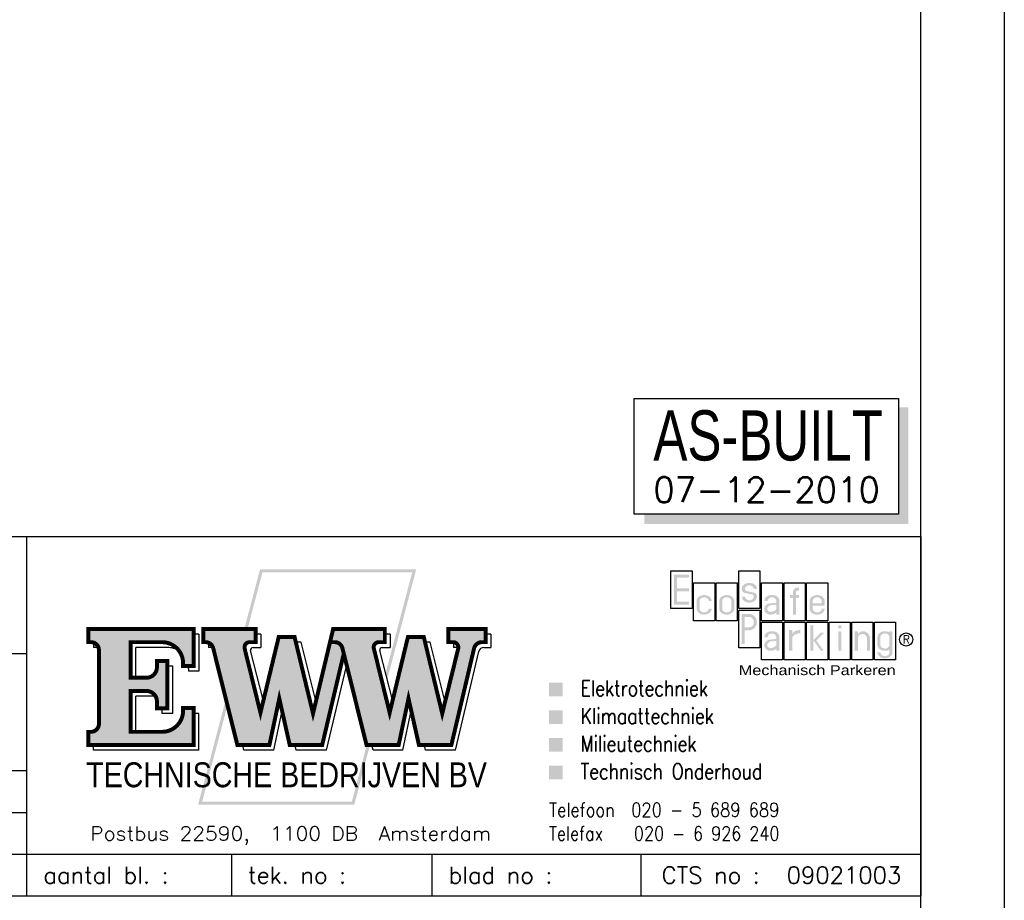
# Model space of a CAD drawing. Extents: x 928609 to 993508, y -1024491 to -979674.
# Tile 35 of 39: x 986342 to 992233, y -1020358 to -1015091. Entities that reach past the tile are written whole.
import ezdxf
from ezdxf.enums import TextEntityAlignment as Align

# ---------------------------------------------------------------- set-up
doc = ezdxf.new("R2010")
doc.units = 0
doc.layers.add('KADER', color=1, linetype='CONTINUOUS')
doc.layers.add('TEKST', color=4, linetype='CONTINUOUS')
doc.styles.add('MEM', font='simplex')
doc.styles.add('MEM01', font='simplex', dxfattribs={"width": 0.76})
doc.styles.add('MEM01111', font='ARIAL.TTF')
doc.styles.add('SIMPLEX', font='SIMPLEX')

# ---------------------------------------------------------------- blocks, each defined once
blk = doc.blocks.new('A0_KADER')
at = {"layer": 'KADER', "color": 110}
blk.add_lwpolyline([(0, 0), (0, 841), (1189, 841), (1189, 0)], close=True, dxfattribs=at)
at = {"layer": 'KADER'}
blk.add_lwpolyline([(10, 10), (1179, 10), (1179, 831), (10, 831)], close=True, dxfattribs=at)
blk = doc.blocks.new('MEM&EWW01')
at = {"layer": 'TEKST'}
for color, points in [(5, [(-554.4818950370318, 704.0116873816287), (-583.3329855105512, 704.0116873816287), (-583.3329855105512, 729.2563915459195), (-554.4818950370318, 729.2563915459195), (-554.4818950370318, 736.4691641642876), (-583.3329855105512, 736.4691641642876), (-583.3329855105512, 761.7138683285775), (-554.4818950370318, 761.7138683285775), (-554.4818950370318, 768.9266409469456), (-590.5457581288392, 768.9266409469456), (-590.5457581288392, 696.7989147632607), (-554.4818950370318, 696.7989147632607)]), (30, [(-150.5666284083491, 633.596994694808), (-157.779401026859, 633.596994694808), (-157.779401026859, 586.7139726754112), (-150.5666284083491, 586.7139726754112), (-150.5666284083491, 615.5650631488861, -0.3795469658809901), (-141.9815061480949, 626.9023207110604, -0.4906821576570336), (-128.9283105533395, 615.5650631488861), (-128.9283105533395, 586.7139726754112), (-121.7155379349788, 586.7139726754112), (-121.7155379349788, 615.5650631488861, 0.4356453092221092), (-138.4583569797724, 633.518170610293, 0.3357963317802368), (-150.5666284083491, 624.5810289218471)])]:
    blk.add_hatch(color=color, dxfattribs=at).paths.add_polyline_path(points)
h = blk.add_hatch(color=5, dxfattribs=at)
edge = h.paths.add_edge_path()
edge.add_arc((-405.3621536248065, 715.9654642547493), 5.982895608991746, 5.547918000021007, 64.86902227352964)
edge.add_line((-402.8212838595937, 721.382014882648), (-422.4862005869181, 725.3691960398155))
edge.add_arc((-418.0207515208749, 734.8274619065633), 10.45939905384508, 201.6452270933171, 244.7270045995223, ccw=False)
edge.add_arc((-415.3919370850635, 734.5758113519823), 12.86643713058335, 180.0000000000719, 196.2777577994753, ccw=False)
edge.add_arc((-415.3919370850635, 734.575811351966), 12.86643713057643, 155.0149394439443, 180.0000000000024, ccw=False)
edge.add_arc((-413.7635735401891, 733.8170098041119), 14.66291914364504, 131.6335393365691, 155.0149394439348, ccw=False)
edge.add_arc((-412.7120422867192, 732.634037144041), 16.24568327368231, 110.21319394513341, 131.633539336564, ccw=False)
edge.add_arc((-410.2388756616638, 719.3052542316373), 29.69610495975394, 89.97601173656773, 105.80124276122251, ccw=False)
edge.add_arc((-410.2140096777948, 719.3052542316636), 29.69610495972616, 74.1987572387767, 90.02398826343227, ccw=False)
edge.add_arc((-407.740843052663, 732.634037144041), 16.24568327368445, 48.36646066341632, 69.78680605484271, ccw=False)
edge.add_arc((-406.6893117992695, 733.8170098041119), 14.66291914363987, 24.985060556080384, 48.36646066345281, ccw=False)
edge.add_arc((-405.0609482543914, 734.5758113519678), 12.86643713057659, -4.376943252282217e-12, 24.985060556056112, ccw=False)
edge.add_line((-392.194511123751, 734.575811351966), (-399.4072837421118, 734.575811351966))
edge.add_arc((-410.2264426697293, 732.5922988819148), 10.99947824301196, 10.38885781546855, 169.6111421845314)
edge.add_arc((-415.0907317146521, 735.1542269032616), 5.982895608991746, 185.547918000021, 244.8690222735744)
edge.add_line((-417.6316014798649, 729.7376762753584), (-397.9666847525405, 725.7504951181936))
edge.add_arc((-402.4321338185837, 716.2922292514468), 10.45939905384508, 21.645227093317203, 64.72700459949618, ccw=False)
edge.add_arc((-405.0609482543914, 716.5438798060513), 12.86643713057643, -3.097966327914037e-11, 16.277757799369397, ccw=False)
edge.add_arc((-405.0609482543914, 716.5438798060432), 12.86643713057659, -24.985060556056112, 4.888534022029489e-12, ccw=False)
edge.add_arc((-406.6893117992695, 717.3026813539), 14.66291914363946, 311.63353933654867, 335.0149394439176, ccw=False)
edge.add_arc((-407.740843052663, 718.4856540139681), 16.24568327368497, 290.21319394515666, 311.63353933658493, ccw=False)
edge.add_arc((-410.2140096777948, 731.8144369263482), 29.69610495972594, 269.9760117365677, 285.8012427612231, ccw=False)
edge.add_arc((-410.2388756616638, 731.8144369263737), 29.69610495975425, 254.19875723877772, 270.0239882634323, ccw=False)
edge.add_arc((-412.7120422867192, 718.4856540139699), 16.2456832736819, 228.3664606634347, 249.7868060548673, ccw=False)
edge.add_arc((-413.7635735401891, 717.3026813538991), 14.662919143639, 204.98506055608, 228.3664606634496, ccw=False)
edge.add_arc((-415.3919370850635, 716.5438798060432), 12.86643713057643, 179.999999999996, 204.985060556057, ccw=False)
edge.add_line((-428.2583742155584, 716.5438798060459), (-421.0456015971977, 716.5438798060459))
edge.add_arc((-410.2264426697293, 718.5273922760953), 10.99947824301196, 190.3888578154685, 349.6111421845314)
h = blk.add_hatch(color=5, dxfattribs=at)
edge = h.paths.add_edge_path()
edge.add_line((-312.8540123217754, 712.93749349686), (-312.8540123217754, 720.1502661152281))
edge.add_line((-312.8540123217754, 720.150266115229), (-305.6412397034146, 720.150266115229))
edge.add_line((-305.6412397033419, 720.150266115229), (-305.6412397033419, 727.363038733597))
edge.add_arc((-294.8220807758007, 727.363038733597), 10.81915892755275, 90, 180, ccw=False)
edge.add_line((-294.8220807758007, 738.1821976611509), (-291.2156944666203, 738.1821976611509))
edge.add_line((-291.2156944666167, 738.1821976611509), (-291.2156944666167, 730.9694250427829))
edge.add_line((-291.2156944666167, 730.969425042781), (-294.8220807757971, 730.969425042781))
edge.add_arc((-294.8220807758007, 727.363038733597), 3.606386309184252, 90, 180)
edge.add_line((-298.4284670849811, 727.363038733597), (-298.4284670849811, 720.150266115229))
edge.add_line((-298.4284670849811, 720.150266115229), (-291.2156944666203, 720.150266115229))
edge.add_line((-291.2156944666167, 720.150266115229), (-291.2156944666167, 712.937493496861))
edge.add_line((-291.2156944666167, 712.93749349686), (-298.4284670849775, 712.93749349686))
edge.add_line((-298.4284670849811, 712.93749349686), (-298.4284670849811, 673.267244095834))
edge.add_line((-298.4284670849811, 673.2672440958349), (-305.6412397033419, 673.2672440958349))
edge.add_line((-305.6412397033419, 673.2672440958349), (-305.6412397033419, 712.937493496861))
edge.add_line((-305.6412397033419, 712.93749349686), (-312.8540123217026, 712.93749349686))
h = blk.add_hatch(color=5, dxfattribs=at)
edge = h.paths.add_edge_path()
edge.add_arc((-512.019984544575, 705.7247208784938), 11.63388414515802, 359.9999999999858, 387.3736278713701)
edge.add_arc((-515.1062065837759, 704.1267770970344), 15.10925330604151, 27.3736278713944, 51.34019174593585)
edge.add_arc((-517.1113973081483, 701.6202886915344), 18.31912463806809, 51.34019174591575, 71.6663085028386)
edge.add_arc((-518.4180319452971, 697.6771698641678), 22.47309625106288, 71.66630850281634, 89.99999999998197)
edge.add_arc((-518.4180319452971, 697.677169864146), 22.47309625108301, 90, 108.3336914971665)
edge.add_arc((-519.7246665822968, 701.6202886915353), 18.31912463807, 108.3336914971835, 128.6598082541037)
edge.add_arc((-521.7298573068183, 704.1267770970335), 15.10925330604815, 128.6598082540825, 152.6263721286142)
edge.add_arc((-524.8160793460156, 705.7247208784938), 11.63388414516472, 152.6263721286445, 180.0000000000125)
edge.add_line((-536.4499634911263, 705.724720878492), (-536.4499634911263, 687.692789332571))
edge.add_arc((-524.8160793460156, 687.6927893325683), 11.63388414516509, 179.9999999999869, 207.3736278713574)
edge.add_arc((-521.7298573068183, 689.2907331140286), 15.1092533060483, 207.3736278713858, 231.3401917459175)
edge.add_arc((-519.7246665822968, 691.7972215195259), 18.31912463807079, 231.3401917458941, 251.6663085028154)
edge.add_arc((-518.4180319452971, 695.7403403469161), 22.47309625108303, 251.6663085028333, 270)
edge.add_arc((-518.4180319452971, 695.7403403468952), 22.47309625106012, 270.000000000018, 288.3336914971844)
edge.add_arc((-517.1113973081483, 691.7972215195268), 18.31912463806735, 288.3336914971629, 308.6598082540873)
edge.add_arc((-515.1062065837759, 689.2907331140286), 15.10925330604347, 308.6598082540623, 332.626372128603)
edge.add_arc((-512.019984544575, 687.6927893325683), 11.63388414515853, 332.6263721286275, 360.0000000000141)
edge.add_line((-500.3861003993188, 687.692789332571), (-507.5988730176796, 687.692789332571))
edge.add_arc((-515.1577662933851, 687.6927893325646), 7.558893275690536, -26.42996193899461, 4.860112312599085e-11, ccw=False)
edge.add_arc((-516.7328689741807, 688.4757040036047), 9.317842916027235, 309.80557109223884, 333.5700380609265, ccw=False)
edge.add_arc((-517.7537779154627, 689.7007947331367), 10.91255366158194, 289.04354611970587, 309.8055710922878, ccw=False)
edge.add_arc((-518.4180319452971, 691.6251760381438), 12.94835247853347, 270, 289.043546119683, ccw=False)
edge.add_arc((-518.4180319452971, 691.6251760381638), 12.94835247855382, 250.95645388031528, 270, ccw=False)
edge.add_arc((-519.082285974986, 689.7007947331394), 10.9125536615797, 230.1944289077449, 250.9564538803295, ccw=False)
edge.add_arc((-520.1031949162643, 688.4757040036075), 9.317842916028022, 206.4299619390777, 230.1944289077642, ccw=False)
edge.add_arc((-521.6782975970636, 687.6927893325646), 7.558893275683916, 179.9999999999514, 206.4299619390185, ccw=False)
edge.add_line((-529.2371908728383, 687.692789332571), (-529.2371908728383, 705.724720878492))
edge.add_arc((-521.6782975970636, 705.7247208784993), 7.558893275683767, 153.5700380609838, 180.0000000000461, ccw=False)
edge.add_arc((-520.1031949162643, 704.9418062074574), 9.317842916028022, 129.8055710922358, 153.5700380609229, ccw=False)
edge.add_arc((-519.082285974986, 703.7167154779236), 10.9125536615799, 109.0435461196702, 129.8055710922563, ccw=False)
edge.add_arc((-518.4180319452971, 701.7923341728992), 12.94835247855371, 90, 109.04354611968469, ccw=False)
edge.add_arc((-518.4180319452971, 701.7923341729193), 12.94835247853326, 70.95645388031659, 90, ccw=False)
edge.add_arc((-517.7537779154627, 703.7167154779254), 10.91255366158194, 50.19442890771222, 70.95645388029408, ccw=False)
edge.add_arc((-516.7328689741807, 704.9418062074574), 9.317842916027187, 26.429961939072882, 50.19442890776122, ccw=False)
edge.add_arc((-515.1577662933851, 705.7247208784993), 7.558893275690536, -4.61000126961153e-11, 26.429961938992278, ccw=False)
edge.add_line((-507.5988730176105, 705.724720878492), (-500.3861003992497, 705.724720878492))
h = blk.add_hatch(color=5, dxfattribs=at)
edge = h.paths.add_edge_path(flags=16)
edge.add_arc((-461.0619716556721, 705.7247208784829), 7.558893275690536, 6.791417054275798e-11, 26.42996193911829)
edge.add_arc((-462.6370743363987, 704.9418062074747), 9.317842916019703, 26.42996193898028, 50.19442890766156)
edge.add_arc((-463.6579832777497, 703.7167154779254), 10.91255366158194, 50.19442890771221, 70.95645388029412)
edge.add_arc((-464.3222373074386, 701.7923341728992), 12.94835247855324, 70.95645388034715, 90.0000000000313)
edge.add_arc((-464.3222373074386, 701.7923341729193), 12.94835247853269, 90, 109.0435461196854)
edge.add_arc((-464.986491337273, 703.7167154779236), 10.9125536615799, 109.0435461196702, 129.8055710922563)
edge.add_arc((-466.0074002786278, 704.9418062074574), 9.317842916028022, 129.8055710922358, 153.5700380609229)
edge.add_arc((-467.5825029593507, 705.7247208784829), 7.558893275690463, 153.5700380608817, 179.9999999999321)
edge.add_line((-475.1413962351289, 705.724720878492), (-475.1413962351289, 687.692789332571))
edge.add_arc((-467.5825029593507, 687.6927893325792), 7.55889327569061, 180.0000000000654, 206.4299619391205)
edge.add_arc((-466.0074002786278, 688.4757040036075), 9.317842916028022, 206.4299619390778, 230.1944289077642)
edge.add_arc((-464.986491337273, 689.7007947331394), 10.9125536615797, 230.1944289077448, 250.9564538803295)
edge.add_arc((-464.3222373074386, 691.625176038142), 12.94835247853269, 250.9564538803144, 270)
edge.add_arc((-464.3222373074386, 691.6251760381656), 12.94835247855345, 269.9999999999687, 289.0435461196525)
edge.add_arc((-463.6579832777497, 689.7007947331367), 10.91255366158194, 289.0435461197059, 309.8055710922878)
edge.add_arc((-462.6370743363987, 688.4757040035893), 9.317842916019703, 309.8055710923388, 333.5700380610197)
edge.add_arc((-461.0619716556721, 687.6927893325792), 7.558893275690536, 333.5700380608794, 359.9999999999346)
edge.add_line((-453.5030783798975, 687.692789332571), (-453.5030783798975, 705.724720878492))
edge = h.paths.add_edge_path()
edge.add_arc((-457.9241899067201, 705.7247208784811), 11.63388414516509, 5.720028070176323e-11, 27.37362787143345)
edge.add_arc((-461.0104119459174, 704.1267770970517), 15.10925330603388, 27.37362787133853, 51.34019174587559)
edge.add_arc((-463.015602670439, 701.6202886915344), 18.31912463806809, 51.34019174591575, 71.6663085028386)
edge.add_arc((-464.3222373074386, 697.677169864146), 22.47309625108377, 71.66630850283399, 90)
edge.add_arc((-464.3222373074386, 697.6771698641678), 22.47309625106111, 90, 108.3336914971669)
edge.add_arc((-465.6288719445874, 701.6202886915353), 18.31912463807, 108.3336914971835, 128.6598082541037)
edge.add_arc((-467.6340626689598, 704.1267770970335), 15.10925330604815, 128.6598082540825, 152.6263721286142)
edge.add_arc((-470.7202847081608, 705.7247208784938), 11.63388414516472, 152.6263721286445, 180.0000000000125)
edge.add_line((-482.3541688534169, 705.724720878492), (-482.3541688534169, 687.692789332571))
edge.add_arc((-470.7202847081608, 687.6927893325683), 11.63388414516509, 179.9999999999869, 207.3736278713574)
edge.add_arc((-467.6340626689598, 689.2907331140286), 15.1092533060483, 207.3736278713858, 231.3401917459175)
edge.add_arc((-465.6288719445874, 691.7972215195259), 18.31912463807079, 231.3401917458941, 251.6663085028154)
edge.add_arc((-464.3222373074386, 695.7403403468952), 22.47309625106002, 251.6663085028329, 270)
edge.add_arc((-464.3222373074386, 695.7403403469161), 22.47309625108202, 270, 288.3336914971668)
edge.add_arc((-463.015602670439, 691.7972215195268), 18.31912463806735, 288.3336914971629, 308.6598082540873)
edge.add_arc((-461.0104119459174, 689.2907331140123), 15.10925330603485, 308.6598082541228, 332.6263721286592)
edge.add_arc((-457.9241899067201, 687.6927893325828), 11.63388414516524, 332.6263721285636, 359.9999999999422)
edge.add_line((-446.2903057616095, 687.692789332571), (-446.2903057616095, 705.724720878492))
h = blk.add_hatch(color=5, dxfattribs=at)
edge = h.paths.add_edge_path()
edge.add_arc((-350.9651536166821, 705.7247208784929), 12.86643713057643, 359.9999999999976, 384.9850605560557)
edge.add_arc((-352.593517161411, 704.9659193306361), 14.66291914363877, 24.98506055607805, 48.36646066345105)
edge.add_arc((-353.6450484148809, 703.782946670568), 16.2456832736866, 48.36646066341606, 69.78680605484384)
edge.add_arc((-357.9109556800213, 676.1037071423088), 44.04656491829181, 77.03911024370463, 90.02976947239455)
edge.add_arc((-357.9338411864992, 701.9295373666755), 18.22072874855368, 90.00000000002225, 110.2131939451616)
edge.add_arc((-358.6162476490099, 703.782946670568), 16.24568327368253, 110.2131939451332, 131.6335393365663)
edge.add_arc((-359.6677789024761, 704.9659193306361), 14.66291914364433, 131.6335393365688, 155.0149394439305)
edge.add_arc((-361.2961424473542, 705.7247208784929), 12.86643713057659, 155.0149394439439, 180.0000000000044)
edge.add_line((-374.1625795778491, 705.724720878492), (-366.9498069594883, 705.724720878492))
edge.add_arc((-356.1306480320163, 703.7412084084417), 10.99947824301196, 10.388857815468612, 169.6111421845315, ccw=False)
edge.add_line((-345.3114891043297, 705.724720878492), (-345.3114891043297, 701.6593946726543))
edge.add_line((-345.3114891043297, 701.6593946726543), (-361.6041869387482, 700.0074167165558))
edge.add_arc((-359.6690055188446, 684.1575944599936), 15.96752306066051, 96.96106525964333, 142.1541894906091)
edge.add_arc((-360.5860867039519, 686.9270444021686), 13.64121888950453, 148.9926739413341, 259.0195759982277)
edge.add_arc((-359.6836797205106, 697.0825343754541), 23.80576987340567, 261.5438444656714, 307.1373071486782)
edge.add_line((-345.3114891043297, 678.1047890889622), (-345.3114891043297, 673.267244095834))
edge.add_line((-345.3114891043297, 673.2672440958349), (-338.0987164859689, 673.2672440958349))
edge.add_line((-338.0987164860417, 673.2672440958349), (-338.0987164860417, 705.7247208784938))
edge = h.paths.add_edge_path(flags=16)
edge.add_line((-357.6061305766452, 695.9983618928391), (-345.3114891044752, 697.2841855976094))
edge.add_line((-345.3114891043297, 697.2841855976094), (-345.3114891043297, 686.8269985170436))
edge.add_arc((-358.8712168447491, 696.8936147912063), 16.88795368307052, 256.1274068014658, 323.4101493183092, ccw=False)
edge.add_arc((-360.2756358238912, 687.1112037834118), 7.122179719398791, 145.9373278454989, 248.2021614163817, ccw=False)
edge.add_arc((-356.5870209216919, 684.2694230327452), 11.77313005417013, 94.96587138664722, 144.5345569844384, ccw=False)
h = blk.add_hatch(color=5, dxfattribs=at)
edge = h.paths.add_edge_path()
edge.add_line((-237.1198998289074, 687.692789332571), (-229.9071272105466, 687.692789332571))
edge.add_arc((-241.5410113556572, 687.6927893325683), 11.63388414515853, -27.37362787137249, 1.4210854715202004e-11, ccw=False)
edge.add_arc((-244.6272333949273, 689.2907331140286), 15.10925330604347, 308.6598082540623, 332.62637212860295, ccw=False)
edge.add_arc((-246.6324241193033, 691.7972215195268), 18.31912463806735, 288.33369149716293, 308.6598082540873, ccw=False)
edge.add_arc((-247.9390587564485, 695.7403403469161), 22.47309625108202, 270, 288.3336914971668, ccw=False)
edge.add_arc((-247.9390587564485, 695.7403403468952), 22.47309625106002, 251.666308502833, 270, ccw=False)
edge.add_arc((-249.2456933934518, 691.7972215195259), 18.31912463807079, 231.3401917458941, 251.6663085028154, ccw=False)
edge.add_arc((-251.2508841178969, 689.2907331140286), 15.1092533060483, 207.3736278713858, 231.3401917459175, ccw=False)
edge.add_arc((-254.3371061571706, 687.6927893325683), 11.63388414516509, 179.9999999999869, 207.3736278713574, ccw=False)
edge.add_line((-265.9709903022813, 687.692789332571), (-265.9709903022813, 705.724720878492))
edge.add_arc((-254.3371061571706, 705.7247208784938), 11.63388414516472, 152.6263721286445, 180.0000000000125, ccw=False)
edge.add_arc((-251.2508841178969, 704.1267770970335), 15.10925330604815, 128.6598082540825, 152.6263721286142, ccw=False)
edge.add_arc((-249.2456933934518, 701.6202886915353), 18.31912463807, 108.33369149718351, 128.6598082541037, ccw=False)
edge.add_arc((-247.9390587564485, 697.6771698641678), 22.47309625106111, 90, 108.33369149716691, ccw=False)
edge.add_arc((-247.9390587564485, 697.677169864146), 22.47309625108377, 71.666308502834, 90, ccw=False)
edge.add_arc((-246.6324241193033, 701.6202886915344), 18.31912463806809, 51.34019174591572, 71.6663085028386, ccw=False)
edge.add_arc((-244.6272333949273, 704.1267770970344), 15.10925330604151, 27.373627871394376, 51.34019174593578, ccw=False)
edge.add_arc((-241.5410113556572, 705.7247208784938), 11.63388414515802, -1.4097167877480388e-11, 27.37362787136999, ccw=False)
edge.add_line((-229.9071272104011, 705.724720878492), (-229.9071272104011, 694.9055619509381))
edge.add_line((-229.9071272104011, 694.90556195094), (-258.7582176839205, 694.90556195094))
edge.add_line((-258.7582176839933, 694.90556195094), (-258.7582176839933, 687.6927893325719))
edge.add_arc((-251.1993244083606, 687.6927893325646), 7.558893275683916, 179.9999999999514, 206.4299619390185)
edge.add_arc((-249.6242217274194, 688.4757040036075), 9.317842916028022, 206.4299619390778, 230.1944289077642)
edge.add_arc((-248.6033127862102, 689.7007947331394), 10.9125536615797, 230.1944289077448, 250.9564538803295)
edge.add_arc((-247.9390587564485, 691.625176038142), 12.94835247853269, 250.9564538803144, 270)
edge.add_arc((-247.9390587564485, 691.6251760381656), 12.94835247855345, 269.9999999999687, 289.0435461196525)
edge.add_arc((-247.2748047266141, 689.7007947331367), 10.91255366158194, 289.0435461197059, 309.8055710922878)
edge.add_arc((-246.2538957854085, 688.4757040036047), 9.317842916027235, 309.8055710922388, 333.5700380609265)
edge.add_arc((-244.6787931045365, 687.6927893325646), 7.558893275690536, 333.5700380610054, 360.0000000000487)
edge = h.paths.add_edge_path(flags=16)
edge.add_line((-237.1198998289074, 705.724720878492), (-237.1198998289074, 700.315141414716))
edge.add_line((-237.1198998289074, 700.3151414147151), (-258.758217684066, 700.3151414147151))
edge.add_line((-258.7582176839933, 700.3151414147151), (-258.7582176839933, 705.7247208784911))
edge.add_arc((-251.1993244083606, 705.7247208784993), 7.558893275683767, 153.5700380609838, 180.0000000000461, ccw=False)
edge.add_arc((-249.6242217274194, 704.9418062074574), 9.317842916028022, 129.8055710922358, 153.5700380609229, ccw=False)
edge.add_arc((-248.6033127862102, 703.7167154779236), 10.9125536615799, 109.0435461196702, 129.8055710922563, ccw=False)
edge.add_arc((-247.9390587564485, 701.7923341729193), 12.94835247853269, 90, 109.0435461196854, ccw=False)
edge.add_arc((-247.9390587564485, 701.7923341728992), 12.94835247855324, 70.95645388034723, 90.00000000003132, ccw=False)
edge.add_arc((-247.2748047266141, 703.7167154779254), 10.91255366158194, 50.19442890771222, 70.95645388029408, ccw=False)
edge.add_arc((-246.2538957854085, 704.9418062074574), 9.317842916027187, 26.429961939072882, 50.19442890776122, ccw=False)
edge.add_arc((-244.6787931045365, 705.7247208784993), 7.558893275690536, -4.61000126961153e-11, 26.429961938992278, ccw=False)
h = blk.add_hatch(color=30, dxfattribs=at)
h.paths.add_polyline_path([(-410.2264426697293, 675.1605969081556), (-428.2583742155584, 675.1605969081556), (-428.2583742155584, 603.0328707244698), (-421.0456015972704, 603.0328707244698), (-421.0456015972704, 635.4903475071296), (-410.2264426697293, 635.4903475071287, 0.9090909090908)])
h.paths.add_polyline_path([(-421.0456015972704, 642.7031201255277), (-421.0456015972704, 667.9478242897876), (-410.2264426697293, 667.9478242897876, -0.8571428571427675), (-410.2264426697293, 642.7031201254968)], flags=16)
h = blk.add_hatch(color=20, dxfattribs=at)
h.set_gradient(color1=(237, 80, 18), one_color=1, tint=1, name='INVHEMISPHERICAL')
h.paths.add_polyline_path([(-1966.981516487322, 411.8042366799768, -0.4142135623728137), (-1985.915044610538, 392.8707085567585), (-1992.226220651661, 392.8707085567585), (-1992.226220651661, 361.3148283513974), (-1740.220266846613, 361.3148283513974), (-1740.220266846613, 449.6712929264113), (-1765.464971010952, 449.6712929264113), (-1765.464971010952, 443.3601168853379, -0.4142135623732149), (-1815.954379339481, 392.8707085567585), (-1891.247403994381, 392.8707085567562), (-1891.247403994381, 490.6939371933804), (-1853.380347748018, 490.6939371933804, -0.4142135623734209), (-1828.135643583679, 465.4492330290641), (-1828.135643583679, 449.4438434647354), (-1802.890939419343, 449.4438434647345), (-1802.890939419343, 562.5901132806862), (-1828.135643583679, 562.5901132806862), (-1828.135643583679, 547.4945215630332, -0.4142135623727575), (-1853.380347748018, 522.2498173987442), (-1891.247403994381, 522.2498173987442), (-1891.247403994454, 607.4506939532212), (-1815.954379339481, 607.4506939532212, -0.4142135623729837), (-1765.464971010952, 556.9612856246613), (-1765.464971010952, 550.6501095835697), (-1740.220266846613, 550.6501095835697), (-1740.220266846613, 639.0065741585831), (-1992.226220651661, 639.0065741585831), (-1992.226220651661, 607.4506939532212), (-1985.915044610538, 607.4506939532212, -0.4142135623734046), (-1966.981516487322, 588.5171658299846)])
h.paths.add_polyline_path([(-1618.189634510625, 592.2134203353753, -0.4972017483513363), (-1605.841114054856, 607.4506939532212), (-1591.907629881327, 607.4506939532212), (-1591.907629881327, 639.0065741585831), (-1717.248975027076, 639.0065741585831), (-1717.248975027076, 607.4506939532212), (-1711.787440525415, 607.4506939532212, -0.350848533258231), (-1693.314707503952, 592.6688669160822), (-1635.644774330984, 361.3148283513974), (-1558.842610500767, 361.3148283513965), (-1535.272972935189, 472.6184172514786), (-1510.257766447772, 361.3148283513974), (-1432.619089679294, 361.3148283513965), (-1380.930192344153, 580.0846322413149), (-1384.279719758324, 593.5219062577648, 0.3378624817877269), (-1402.539814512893, 607.4506939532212), (-1413.852438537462, 607.4506939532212), (-1454.523946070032, 436.6935916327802), (-1498.702178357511, 620.0730460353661), (-1536.569234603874, 620.0730460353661), (-1580.3292104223, 438.6687363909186)])
h.paths.add_polyline_path([(-1326.397148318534, 361.3148283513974), (-1249.594984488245, 361.3148283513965), (-1226.025346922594, 472.6184172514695), (-1201.010140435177, 361.3148283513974), (-1123.371463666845, 361.3148283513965), (-1069.082698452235, 592.4395481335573, -0.3543330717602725), (-1049.702251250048, 607.4506939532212), (-1041.356926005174, 607.4506939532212), (-1041.356926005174, 639.0065741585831), (-1130.835461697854, 639.0065741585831), (-1130.835461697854, 607.4506939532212), (-1118.213109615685, 607.4506939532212), (-1118.213109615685, 607.3997367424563, -0.4692256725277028), (-1107.194654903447, 591.4129799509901), (-1145.276320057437, 436.6935916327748), (-1189.454552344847, 620.0730460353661), (-1227.321608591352, 620.073046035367), (-1271.081584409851, 438.6687363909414), (-1308.942008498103, 592.2134203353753, -0.4972017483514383), (-1296.593488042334, 607.4506939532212), (-1282.660003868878, 607.4506939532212), (-1282.660003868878, 639.0065741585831), (-1406.336351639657, 639.0065741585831), (-1413.852438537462, 607.4506939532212), (-1402.539814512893, 607.4506939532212, -0.3508485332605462), (-1384.067081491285, 592.6688669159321)])
h = blk.add_hatch(color=20, dxfattribs=at)
h.set_gradient(color1=(237, 80, 18), one_color=1, tint=1, name='INVCYLINDER')
h.paths.add_polyline_path([(-1498.702178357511, 620.073046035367), (-1536.569234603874, 620.0730460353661), (-1580.3292104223, 438.6687363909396), (-1618.189634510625, 592.2134203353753, -0.4972017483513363), (-1605.841114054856, 607.4506939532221), (-1591.907629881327, 607.4506939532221), (-1591.907629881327, 639.006574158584), (-1717.248975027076, 639.006574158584), (-1717.248975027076, 607.4506939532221), (-1711.787440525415, 607.4506939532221, -0.3508485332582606), (-1693.314707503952, 592.6688669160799), (-1635.644774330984, 361.3148283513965), (-1558.842610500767, 361.3148283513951), (-1535.272972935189, 472.6184172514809), (-1510.257766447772, 361.3148283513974), (-1432.619089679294, 361.3148283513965), (-1380.930192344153, 580.0846322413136), (-1384.279719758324, 593.5219062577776, 0.3378624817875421), (-1402.539814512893, 607.4506939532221), (-1413.852438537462, 607.4506939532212), (-1454.523946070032, 436.6935916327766)])
h = blk.add_hatch(color=30, dxfattribs=at)
h.paths.add_polyline_path([(-256.9550245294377, 648.0225399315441), (-264.1677971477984, 648.0225399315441), (-264.1677971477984, 586.7139726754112), (-256.9550245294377, 586.7139726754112)])
h.paths.add_polyline_path([(-231.2727923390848, 629.9906083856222), (-238.9230929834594, 629.9906083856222), (-256.9550245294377, 611.9586768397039), (-238.9230929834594, 586.7139726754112), (-232.2752412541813, 586.7139726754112), (-249.8894857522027, 611.3739149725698)])
h = blk.add_hatch(color=30, dxfattribs=at)
h.paths.add_polyline_path([(-190.2368778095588, 648.0225399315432), (-197.4496504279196, 648.0225399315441), (-197.4496504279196, 640.809767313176), (-190.2368778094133, 640.809767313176)])
h.paths.add_polyline_path([(-190.2368778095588, 633.596994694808), (-197.4496504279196, 633.596994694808), (-197.4496504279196, 586.7139726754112), (-190.2368778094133, 586.7139726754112)])
h = blk.add_hatch(color=30, dxfattribs=at)
h.paths.add_polyline_path([(-338.0987164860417, 619.1714494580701, 0.1094518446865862), (-339.3027840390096, 624.6060000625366, 0.1023754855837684), (-342.8519801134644, 629.3718291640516, 0.09373748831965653), (-348.0319324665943, 632.474843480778, 0.05692710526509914), (-357.9661336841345, 633.5969660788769, 0.08797993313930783), (-364.2293880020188, 632.4748344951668, 0.09373659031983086), (-369.4092921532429, 629.3718503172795, 0.1023760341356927), (-372.9585120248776, 624.6060000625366, 0.109451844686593), (-374.1625795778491, 619.1714494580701), (-366.9498069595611, 619.1714494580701, -0.8333333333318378), (-345.3114891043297, 619.1714494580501), (-345.3114891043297, 615.1061232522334), (-361.6041869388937, 613.4541452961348, 0.1997885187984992), (-372.2779950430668, 607.4010151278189, 0.5207162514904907), (-363.1843787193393, 586.9822931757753, 0.201605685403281), (-345.3114891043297, 591.5515176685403), (-345.3114891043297, 586.7139726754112), (-338.0987164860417, 586.7139726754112)])
h.paths.add_polyline_path([(-345.3114891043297, 600.2737270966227, -0.3023117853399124), (-362.9203348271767, 593.9449896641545, -0.4783947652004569), (-366.1758304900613, 604.547060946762, -0.2197210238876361), (-357.6061305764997, 609.445090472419), (-345.3114891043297, 610.7309141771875)], flags=16)
h = blk.add_hatch(color=30, dxfattribs=at)
edge = h.paths.add_edge_path()
edge.add_line((-315.0401321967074, 586.6983292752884), (-315.0401321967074, 636.2221387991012))
edge.add_line((-315.0401321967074, 636.2221387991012), (-307.4210845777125, 636.2221387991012))
edge.add_line((-307.4210845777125, 636.2221387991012), (-307.4210845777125, 626.6983292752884))
edge.add_arc((-293.3127946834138, 620.2173276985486), 15.52569564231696, 101.64487893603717, 155.3271128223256, ccw=False)
edge.add_arc((-289.720464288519, 608.6363367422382), 27.61866906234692, 87.20450059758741, 104.0952821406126, ccw=False)
edge.add_line((-288.3734655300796, 636.2221387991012), (-288.3734655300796, 628.6030911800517))
edge.add_arc((-288.3734655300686, 596.9640068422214), 31.63908433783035, 90.00000000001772, 103.9568451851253)
edge.add_arc((-290.8528218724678, 606.9401663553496), 21.35944589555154, 103.9568451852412, 120.9637565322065)
edge.add_arc((-294.6281901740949, 613.2324468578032), 14.02144891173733, 120.9637565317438, 145.3805108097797)
edge.add_arc((-300.3383936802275, 617.1745197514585), 7.082690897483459, 145.3805108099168, 179.9999999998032)
edge.add_line((-307.4210845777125, 617.1745197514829), (-307.4210845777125, 586.6983292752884))
edge.add_line((-307.4210845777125, 586.6983292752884), (-315.0401321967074, 586.6983292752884))
h = blk.add_hatch(color=30, dxfattribs=at)
edge = h.paths.add_edge_path()
edge.add_line((-67.6197432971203, 633.596994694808), (-67.6197432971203, 583.1075863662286))
edge.add_arc((-79.25362744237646, 583.10758636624), 11.63388414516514, 332.62637212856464, 359.99999999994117, ccw=False)
edge.add_arc((-82.33984948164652, 584.7055301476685), 15.1092533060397, 308.6598082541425, 332.62637212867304, ccw=False)
edge.add_arc((-84.34504020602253, 587.212018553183), 18.31912463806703, 288.3336914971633, 308.65980825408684, ccw=False)
edge.add_arc((-85.65167484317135, 591.1551373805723), 22.47309625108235, 270, 288.333691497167, ccw=False)
edge.add_arc((-85.65167484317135, 591.155137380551), 22.47309625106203, 251.66630850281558, 269.999999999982, ccw=False)
edge.add_arc((-86.95830948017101, 587.212018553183), 18.3191246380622, 231.3401917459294, 251.6663085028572, ccw=False)
edge.add_arc((-88.96350020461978, 584.7055301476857), 15.1092533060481, 207.3736278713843, 231.3401917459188, ccw=False)
edge.add_arc((-92.04972224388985, 583.1075863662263), 11.63388414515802, 179.999999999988, 207.3736278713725, ccw=False)
edge.add_line((-103.6836063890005, 583.1075863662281), (-96.47083377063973, 583.1075863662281))
edge.add_arc((-88.91194049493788, 583.1075863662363), 7.558893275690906, 180.000000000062, 206.4299619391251)
edge.add_arc((-87.33683781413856, 583.890501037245), 9.31784291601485, 206.4299619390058, 230.1944289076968)
edge.add_arc((-86.31592887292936, 585.1155917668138), 10.91255366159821, 230.1944289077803, 250.956453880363)
edge.add_arc((-85.65167484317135, 587.0399730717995), 12.94835247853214, 250.9564538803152, 270)
edge.add_arc((-85.65167484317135, 587.0399730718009), 12.94835247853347, 270, 289.043546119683)
edge.add_arc((-84.98742081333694, 585.1155917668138), 10.91255366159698, 289.0435461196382, 309.805571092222)
edge.add_arc((-83.96651187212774, 583.890501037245), 9.317842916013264, 309.8055710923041, 333.5700380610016)
edge.add_arc((-82.39140919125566, 583.1075863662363), 7.558893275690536, 333.5700380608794, 359.9999999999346)
edge.add_line((-74.83251591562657, 583.1075863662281), (-74.83251591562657, 589.5882096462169))
edge.add_arc((-84.34504020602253, 605.2439500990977), 18.31912463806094, 288.3336914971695, 301.28312321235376, ccw=False)
edge.add_arc((-85.65167484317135, 609.1870689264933), 22.47309625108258, 270, 288.33369149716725, ccw=False)
edge.add_arc((-85.65167484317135, 609.1870689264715), 22.47309625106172, 251.6663085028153, 269.999999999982, ccw=False)
edge.add_arc((-86.95830948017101, 605.243950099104), 18.31912463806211, 231.3401917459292, 251.6663085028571, ccw=False)
edge.add_arc((-88.96350020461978, 602.7374616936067), 15.1092533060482, 207.373627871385, 231.3401917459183, ccw=False)
edge.add_arc((-92.04972224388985, 601.1395179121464), 11.63388414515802, 179.9999999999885, 207.3736278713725, ccw=False)
edge.add_line((-103.6836063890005, 601.1395179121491), (-103.6836063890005, 619.171449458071))
edge.add_arc((-92.04972224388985, 619.171449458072), 11.63388414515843, 152.6263721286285, 180.0000000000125, ccw=False)
edge.add_arc((-88.96350020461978, 617.5735056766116), 15.10925330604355, 128.6598082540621, 152.6263721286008, ccw=False)
edge.add_arc((-86.95830948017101, 615.0670172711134), 18.31912463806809, 108.33369149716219, 128.6598082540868, ccw=False)
edge.add_arc((-85.65167484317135, 611.1238984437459), 22.47309625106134, 90.00000000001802, 108.3336914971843, ccw=False)
edge.add_arc((-85.65167484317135, 611.1238984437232), 22.47309625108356, 71.66630850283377, 90, ccw=False)
edge.add_arc((-84.34504020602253, 615.0670172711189), 18.31912463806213, 58.71687678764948, 71.66630850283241, ccw=False)
edge.add_line((-74.83251591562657, 630.7227577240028), (-74.83251591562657, 633.5969946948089))
edge.add_line((-74.83251591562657, 633.596994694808), (-67.61974329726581, 633.596994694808))
edge = h.paths.add_edge_path(flags=16)
edge.add_line((-74.83251591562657, 619.1714494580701), (-74.83251591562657, 601.1395179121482))
edge.add_arc((-82.39140919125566, 601.1395179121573), 7.558893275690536, 333.57003806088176, 359.9999999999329, ccw=False)
edge.add_arc((-83.96651187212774, 601.9224325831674), 9.317842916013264, 309.8055710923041, 333.5700380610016, ccw=False)
edge.add_arc((-84.98742081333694, 603.1475233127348), 10.91255366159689, 289.04354611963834, 309.8055710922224, ccw=False)
edge.add_arc((-85.65167484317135, 605.0719046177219), 12.94835247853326, 270, 289.04354611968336, ccw=False)
edge.add_arc((-85.65167484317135, 605.0719046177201), 12.94835247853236, 250.95645388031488, 270, ccw=False)
edge.add_arc((-86.31592887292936, 603.1475233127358), 10.91255366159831, 230.1944289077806, 250.9564538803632, ccw=False)
edge.add_arc((-87.33683781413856, 601.9224325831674), 9.317842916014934, 206.4299619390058, 230.1944289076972, ccw=False)
edge.add_arc((-88.91194049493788, 601.1395179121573), 7.558893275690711, 180.0000000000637, 206.429961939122, ccw=False)
edge.add_line((-96.47083377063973, 601.1395179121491), (-96.47083377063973, 619.171449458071))
edge.add_arc((-88.91194049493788, 619.171449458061), 7.558893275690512, 153.570038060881, 179.9999999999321, ccw=False)
edge.add_arc((-87.33683781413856, 618.388534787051), 9.317842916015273, 129.8055710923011, 153.5700380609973, ccw=False)
edge.add_arc((-86.31592887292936, 617.1634440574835), 10.91255366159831, 109.04354611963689, 129.8055710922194, ccw=False)
edge.add_arc((-85.65167484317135, 615.2390627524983), 12.94835247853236, 90, 109.04354611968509, ccw=False)
edge.add_arc((-85.65167484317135, 615.2390627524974), 12.94835247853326, 70.95645388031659, 90, ccw=False)
edge.add_arc((-84.98742081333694, 617.1634440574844), 10.91255366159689, 50.19442890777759, 70.95645388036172, ccw=False)
edge.add_arc((-83.96651187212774, 618.3885347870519), 9.317842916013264, 26.429961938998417, 50.19442890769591, ccw=False)
edge.add_arc((-82.39140919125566, 619.171449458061), 7.558893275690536, 6.707523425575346e-11, 26.429961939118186, ccw=False)
for p, q in [((-2139.999999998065, 859.9999999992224), (-2139.999999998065, 0)), ((-3539.999999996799, 579.9999999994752), (-2139.999999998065, 579.9999999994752)), ((-3539.999999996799, 299.9999999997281), (-2139.999999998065, 299.9999999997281)), ((-2889.999999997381, 199.9999999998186), (-2139.999999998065, 199.9999999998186)), ((-3539.999999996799, 99.99999999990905), (0, 99.99999999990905)), ((-1649.991555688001, 99.99999999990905), (-1649.991555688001, 0)), ((-1169.991555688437, 99.99999999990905), (-1169.991555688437, 0)), ((-669.9915556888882, 99.99999999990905), (-669.9915556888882, 0))]:
    blk.add_line(p, q, dxfattribs=at)
at = {"layer": 'TEKST', "color": 7}
for p, q in [((-1727.597914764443, 626.3842220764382), (-1740.220266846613, 626.3842220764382)), ((-1727.597914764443, 626.3842220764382), (-1727.597914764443, 538.0277575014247)), ((-1579.285277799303, 626.3842220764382), (-1591.907629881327, 626.3842220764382)), ((-1579.285277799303, 626.3842220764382), (-1579.285277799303, 594.8283418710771)), ((-1270.037651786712, 626.3842220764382), (-1282.660003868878, 626.3842220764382)), ((-1270.037651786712, 626.3842220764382), (-1270.037651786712, 594.8283418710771)), ((-1028.734573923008, 626.3842220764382), (-1041.356926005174, 626.3842220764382)), ((-1028.734573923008, 626.3842220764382), (-1028.734573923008, 594.8283418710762)), ((-1979.603868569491, 606.3678673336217), (-1979.603868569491, 594.8283418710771)), ((-1968.064343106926, 594.8283418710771), (-1979.603868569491, 594.8283418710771)), ((-1803.332027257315, 594.8283418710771), (-1878.625051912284, 594.8283418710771)), ((-1878.625051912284, 522.2498173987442), (-1878.625051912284, 594.8283418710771)), ((-1704.626622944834, 606.0443212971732), (-1704.626622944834, 594.8283418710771)), ((-1693.936739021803, 594.8283418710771), (-1704.626622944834, 594.8283418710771)), ((-1598.053532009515, 594.8283418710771), (-1579.285277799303, 594.8283418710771)), ((-1483.127014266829, 607.4506939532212), (-1496.029270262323, 607.4506939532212)), ((-1448.07281807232, 467.1579420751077), (-1483.127014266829, 607.4506939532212)), ((-1288.805905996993, 594.8283418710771), (-1270.037651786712, 594.8283418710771)), ((-1173.879388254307, 607.4506939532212), (-1186.781644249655, 607.4506939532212)), ((-1138.825192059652, 467.1579420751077), (-1173.879388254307, 607.4506939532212)), ((-1118.213109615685, 607.3997367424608), (-1118.213109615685, 594.8283418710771)), ((-1106.723807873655, 594.8283418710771), (-1118.213109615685, 594.8283418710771)), ((-1045.553283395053, 594.8283418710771), (-1028.734573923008, 594.8283418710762)), ((-1573.878082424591, 469.1330868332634), (-1604.227792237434, 587.2097050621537)), ((-1264.630456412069, 469.1330868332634), (-1294.980166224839, 587.2097050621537)), ((-1113.142115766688, 348.6924762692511), (-1057.84382648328, 585.0811111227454)), ((-1790.268587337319, 549.9677611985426), (-1802.890939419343, 549.9677611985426)), ((-1790.268587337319, 436.8214913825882), (-1790.268587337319, 549.9677611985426)), ((-1752.842618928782, 544.3389335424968), (-1752.842618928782, 538.0277575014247)), ((-1422.38974177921, 348.6924762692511), (-1374.445284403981, 549.8572855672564)), ((-1727.597914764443, 538.0277575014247), (-1752.842618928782, 538.0277575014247)), ((-1831.517792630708, 478.0715851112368), (-1878.625051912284, 478.0715851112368)), ((-1878.625051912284, 392.8707085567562), (-1878.625051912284, 478.0715851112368)), ((-1815.513291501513, 436.8214913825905), (-1815.513291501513, 449.4438434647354)), ((-1790.268587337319, 436.8214913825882), (-1815.513291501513, 436.8214913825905)), ((-1727.597914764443, 437.0489408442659), (-1740.220266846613, 437.0489408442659)), ((-1727.597914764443, 348.6924762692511), (-1727.597914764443, 437.0489408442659)), ((-1548.613262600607, 348.6924762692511), (-1528.629901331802, 443.0604877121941)), ((-1239.365636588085, 348.6924762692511), (-1219.38227531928, 443.0604877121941)), ((-1979.603868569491, 348.6924762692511), (-1979.603868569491, 361.3148283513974)), ((-1619.870720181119, 348.6924762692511), (-1622.707562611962, 361.3148283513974)), ((-1494.483712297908, 348.6924762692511), (-1497.320554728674, 361.3148283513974)), ((-1310.623094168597, 348.6924762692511), (-1313.45993659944, 361.3148283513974)), ((-1185.236086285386, 348.6924762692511), (-1188.072928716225, 361.3148283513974)), ((-1727.597914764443, 348.6924762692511), (-1979.603868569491, 348.6924762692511)), ((-1548.613262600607, 348.6924762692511), (-1619.870720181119, 348.6924762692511)), ((-1422.38974177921, 348.6924762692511), (-1494.483712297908, 348.6924762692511)), ((-1239.365636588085, 348.6924762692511), (-1310.623094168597, 348.6924762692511)), ((-1113.142115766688, 348.6924762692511), (-1185.236086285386, 348.6924762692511))]:
    blk.add_line(p, q, dxfattribs=at)
at = {"layer": 'TEKST'}
for points in [[(0, 0), (-3699.999999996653, 0), (-3699.999999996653, 859.9999999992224), (0, 859.9999999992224)], [(-547.269122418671, 687.692789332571), (-597.7585307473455, 687.692789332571), (-597.7585307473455, 777.8524470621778), (-547.269122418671, 777.8524470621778)], [(-384.9817385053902, 687.692789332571), (-435.4711468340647, 687.692789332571), (-435.4711468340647, 777.8524470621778), (-384.9817385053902, 777.8524470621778)], [(-493.1733277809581, 658.841698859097), (-543.662736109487, 658.841698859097), (-543.662736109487, 749.001356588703), (-493.1733277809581, 749.001356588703)], [(-439.0775331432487, 658.841698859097), (-489.5669414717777, 658.841698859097), (-489.5669414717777, 749.001356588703), (-439.0775331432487, 749.001356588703)], [(-330.8859438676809, 658.841698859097), (-381.3753521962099, 658.841698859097), (-381.3753521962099, 749.001356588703), (-330.8859438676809, 749.001356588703)], [(-276.7901492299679, 658.841698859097), (-327.2795575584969, 658.841698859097), (-327.2795575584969, 749.001356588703), (-276.7901492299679, 749.001356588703)], [(-222.6943545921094, 658.841698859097), (-273.1837629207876, 658.841698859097), (-273.1837629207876, 749.001356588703), (-222.6943545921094, 749.001356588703)], [(-384.9817385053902, 593.9267452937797), (-435.4711468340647, 593.9267452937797), (-435.4711468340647, 684.086403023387), (-384.9817385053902, 684.086403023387)], [(-330.8859438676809, 565.0756548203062), (-381.3753521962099, 565.0756548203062), (-381.3753521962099, 655.2353125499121), (-330.8859438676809, 655.2353125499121)], [(-276.7901492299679, 565.0756548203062), (-327.2795575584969, 565.0756548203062), (-327.2795575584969, 655.2353125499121), (-276.7901492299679, 655.2353125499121)], [(-222.6943545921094, 565.0756548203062), (-273.1837629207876, 565.0756548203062), (-273.1837629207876, 655.2353125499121), (-222.6943545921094, 655.2353125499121)], [(-168.5985599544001, 565.0756548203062), (-219.0879682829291, 565.0756548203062), (-219.0879682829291, 655.2353125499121), (-168.5985599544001, 655.2353125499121)], [(-114.5027653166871, 565.0756548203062), (-164.9921736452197, 565.0756548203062), (-164.9921736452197, 655.2353125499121), (-114.5027653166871, 655.2353125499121)], [(-60.40697067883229, 565.0756548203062), (-110.8963790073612, 565.0756548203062), (-110.8963790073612, 655.2353125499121), (-60.40697067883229, 655.2353125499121)]]:
    blk.add_lwpolyline(points, close=True, dxfattribs=at)
at = {"layer": 'TEKST', "color": 30, "const_width": 9.46676406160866}
blk.add_lwpolyline([(-1802.890939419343, 562.5901132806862), (-1828.135643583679, 562.5901132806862), (-1828.135643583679, 547.4945215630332, -0.4142135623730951), (-1853.380347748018, 522.2498173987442), (-1891.247403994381, 522.2498173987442), (-1891.247403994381, 607.4506939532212), (-1815.954379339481, 607.4506939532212, -0.4142135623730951), (-1765.464971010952, 556.9612856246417), (-1765.464971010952, 550.6501095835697), (-1740.220266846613, 550.6501095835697), (-1740.220266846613, 639.0065741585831), (-1992.226220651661, 639.0065741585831), (-1992.226220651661, 607.4506939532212), (-1985.915044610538, 607.4506939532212, -0.4142135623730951), (-1966.981516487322, 588.5171658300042), (-1966.981516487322, 411.8042366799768, -0.4142135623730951), (-1985.915044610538, 392.8707085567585), (-1992.226220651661, 392.8707085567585), (-1992.226220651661, 361.3148283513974), (-1740.220266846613, 361.3148283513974), (-1740.220266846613, 449.6712929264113), (-1765.464971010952, 449.6712929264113), (-1765.464971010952, 443.3601168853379, -0.4142135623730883), (-1815.954379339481, 392.8707085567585), (-1891.247403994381, 392.8707085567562), (-1891.247403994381, 490.6939371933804), (-1853.380347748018, 490.6939371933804, -0.4142135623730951), (-1828.135643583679, 465.4492330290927), (-1828.135643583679, 449.4438434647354), (-1802.890939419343, 449.4438434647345)], format="xyb", close=True, dxfattribs=at)
blk.add_lwpolyline([(-1413.018621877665, 607.4506939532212), (-1402.539814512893, 607.4506939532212, -0.3508485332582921), (-1384.067081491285, 592.6688669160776), (-1326.397148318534, 361.3148283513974), (-1249.594984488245, 361.3148283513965), (-1226.025346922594, 472.6184172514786), (-1201.010140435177, 361.3148283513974), (-1123.371463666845, 361.3148283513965), (-1069.082698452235, 592.4395481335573, -0.3419827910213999), (-1050.559917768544, 607.4506939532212), (-1041.356926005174, 607.4506939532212), (-1041.356926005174, 639.0065741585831), (-1130.835461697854, 639.0065741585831), (-1130.835461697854, 607.4506939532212), (-1119.346159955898, 607.4506939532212, -0.4767416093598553), (-1106.997639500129, 592.2134203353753), (-1145.276320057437, 436.6935916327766), (-1189.454552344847, 620.0730460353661), (-1227.321608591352, 620.0730460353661), (-1271.081584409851, 438.6687363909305), (-1308.942008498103, 592.2134203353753, -0.497201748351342), (-1296.593488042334, 607.4506939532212), (-1282.660003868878, 607.4506939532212), (-1282.660003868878, 639.0065741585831), (-1406.336351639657, 639.0065741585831), (-1454.523946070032, 436.6935916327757), (-1498.702178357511, 620.0730460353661), (-1536.569234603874, 620.0730460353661), (-1580.3292104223, 438.6687363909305), (-1618.189634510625, 592.2134203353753, -0.4972017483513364), (-1605.841114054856, 607.4506939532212), (-1591.907629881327, 607.4506939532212), (-1591.907629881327, 639.0065741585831), (-1717.248975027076, 639.0065741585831), (-1717.248975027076, 607.4506939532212), (-1711.787440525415, 607.4506939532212, -0.3508485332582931), (-1693.314707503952, 592.6688669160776), (-1635.644774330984, 361.3148283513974), (-1558.842610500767, 361.3148283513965), (-1535.272972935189, 472.6184172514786), (-1510.257766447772, 361.3148283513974), (-1432.619089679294, 361.3148283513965), (-1381.088356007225, 579.4152151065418)], format="xyb", dxfattribs=at)
at = {"layer": 'TEKST'}
blk.add_circle((-34.71146822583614, 613.7618699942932), 15.7779401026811, dxfattribs=at)
at = {"layer": 'TEKST', "color": 7}
for centre, radius, start, end in [((-1803.332027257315, 544.3389335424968), 50.48940832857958, 55.18206740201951, 90), ((-1598.053532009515, 588.5171658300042), 6.311176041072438, 90, 191.9563210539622), ((-1288.805905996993, 588.5171658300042), 6.311176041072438, 90, 191.9563210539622), ((-1045.553283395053, 582.2059897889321), 12.62235208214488, 90, 166.8335845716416), ((-1803.332027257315, 544.3389335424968), 50.48940832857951, 0, 7.180755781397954)]:
    blk.add_arc(centre, radius, start, end, dxfattribs=at)
at = {"layer": 'TEKST', "color": 30}
for points in [[(-889.8758217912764, 478.0715851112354), (-857.0577063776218, 478.0715851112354), (-889.8758217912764, 510.8897005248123), (-857.0577063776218, 510.8897005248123)], [(-889.8758217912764, 411.8042366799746), (-857.0577063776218, 411.8042366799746), (-889.8758217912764, 444.6223520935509), (-857.0577063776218, 444.6223520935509)], [(-889.8758217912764, 345.5368882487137), (-857.0577063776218, 345.5368882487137), (-889.8758217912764, 378.3550036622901), (-857.0577063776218, 378.3550036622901)], [(-889.8758217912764, 279.2695398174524), (-857.0577063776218, 279.2695398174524), (-889.8758217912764, 312.0876552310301), (-857.0577063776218, 312.0876552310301)]]:
    blk.add_solid(points, dxfattribs=at)
for points in [[(-1575.621190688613, 774.1024470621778), (-1581.402854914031, 781.6024470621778), (-1611.423880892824, 638.0522242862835), (-1618.676939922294, 639.9609240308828)], [(-1217.328328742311, 774.1024470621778), (-1207.599296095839, 781.6024470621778), (-1575.621190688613, 774.1024470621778), (-1581.402854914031, 781.6024470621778)], [(-1280.912973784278, 532.4807959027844), (-1277.080948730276, 517.5721670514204), (-1217.328328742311, 774.1024470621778), (-1207.599296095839, 781.6024470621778)], [(-1729.530089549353, 218.7189554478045), (-1719.801056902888, 226.2189554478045), (-1664.801387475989, 464.688023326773), (-1660.404274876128, 451.9267271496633)], [(-1318.452445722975, 360.3604784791), (-1325.705504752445, 362.2691782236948), (-1355.726530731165, 218.7189554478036), (-1361.508194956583, 226.2189554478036)], [(-1355.726530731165, 218.7189554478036), (-1361.508194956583, 226.2189554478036), (-1729.530089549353, 218.7189554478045), (-1719.801056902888, 226.2189554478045)]]:
    blk.add_trace(points, dxfattribs=at)
at = {"layer": 'TEKST', "style": 'MEM'}
blk.add_text('R', height=18.93352812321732, dxfattribs=at).set_placement((-34.71146822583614, 613.7618699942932), align=Align.MIDDLE_CENTER)
at = {"layer": 'TEKST'}
for s, height, style, width, p, p2 in [('Mechanisch Parkeren', 23.66691015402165, 'MEM01111', 1.174359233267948, (-435.4711468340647, 528.5609934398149), (-59.9561723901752, 528.5609934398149)), ('Telefoon  020 - 5 689 689', 34.08035062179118, 'MEM', 0.7324353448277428, (-889.8758217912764, 189.3352812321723), (-338.3421475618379, 189.3352812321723)), ('Postbus 22590,  1100 DB  Amsterdam', 34.08035062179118, 'MEM', 0.9265064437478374, (-1988.020452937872, 132.5346968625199), (-1028.721694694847, 132.5346968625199)), ('Telefax   020 - 6 926 240', 34.08035062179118, 'MEM', 0.7340172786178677, (-889.8758217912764, 132.5346968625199), (-338.3421475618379, 132.5346968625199))]:
    blk.add_text(s, height=height, dxfattribs=dict(at, style=style, width=width)).set_placement(p, p2, align=Align.FIT)
at = {"layer": 'TEKST', "style": 'MEM01', "width": 0.8}
for s, p in [('Elektrotechniek', (-814.1417092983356, 478.0715851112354)), ('Klimaattechniek', (-814.1417092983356, 411.8042366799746)), ('Milieutechniek', (-814.1417092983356, 345.5368882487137)), ('Technisch Onderhoud', (-814.1417092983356, 279.2695398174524))]:
    blk.add_text(s, height=37.86705624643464, dxfattribs=at).set_placement(p)
at = {"layer": 'TEKST', "color": 7, "style": 'MEM01111', "width": 0.8222654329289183}
blk.add_text('TECHNISCHE BEDRIJVEN BV', height=59.64061358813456, dxfattribs=at).set_placement((-1997.487216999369, 260.3360116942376), (-1038.188458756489, 260.3360116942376), align=Align.FIT)
at = {"layer": 'TEKST', "style": 'SIMPLEX'}
for s, p in [('aantal bl. :', (-2099.991555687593, 29.99999999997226)), ('tek. no :', (-1609.991555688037, 29.99999999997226)), ('blad no :', (-1129.991555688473, 29.99999999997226)), ('CTS no :', (-619.9999999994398, 29.99999999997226))]:
    blk.add_text(s, height=39.99999999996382, dxfattribs=at).set_placement(p)
at = {"layer": 'TEKST', "color": 6, "style": 'MEM'}
blk.add_attdef('WERK', (-3139.999999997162, 739.9999999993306), '', height=59.99999999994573, dxfattribs=at)
at = {"layer": 'TEKST'}
for tag, p, height, style in [('ADRES', (-3139.999999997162, 619.9999999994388), 39.99999999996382, 'MEM'), ('ONDERWERP_1', (-3139.999999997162, 499.999999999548), 39.99999999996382, 'MEM'), ('ONDERWERP_2', (-3139.999999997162, 419.9999999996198), 39.99999999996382, 'MEM'), ('ONDERWERP_3', (-3139.999999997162, 339.9999999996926), 39.99999999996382, 'MEM'), ('REVISIE', (-2559.999999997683, 229.9999999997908), 39.99999999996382, 'SIMPLEX'), ('FORMAAT', (-3079.999999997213, 119.9999999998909), 79.99999999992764, 'MEM'), ('W', (-3499.999999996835, 129.9999999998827), 47.99999999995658, 'MEM'), ('DATUM', (-2559.999999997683, 129.9999999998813), 39.99999999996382, 'SIMPLEX'), ('GETEKEND', (-3139.999999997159, 29.99999999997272), 39.99999999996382, 'MEM'), ('SCHAAL', (-2559.999999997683, 29.99999999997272), 39.99999999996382, 'MEM'), ('TEKENING_NR', (-1309.991555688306, 29.99999999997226), 39.99999999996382, 'SIMPLEX'), ('CTS_NO', (-320.8485999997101, 29.99999999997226), 39.99999999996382, 'SIMPLEX'), ('AANTAL_BLDN', (-1739.99155568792, 29.99999999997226), 39.99999999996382, 'SIMPLEX'), ('BLADNR', (-799.9915556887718, 29.99999999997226), 39.99999999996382, 'SIMPLEX')]:
    blk.add_attdef(tag, p, '', height=height, dxfattribs=dict(at, style=style))
at = {"layer": 'TEKST', "style": 'SIMPLEX'}
for tag, p in [('WIJZ-B', (-3639.999999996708, 219.9999999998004)), ('WIJZ-A', (-3559.99999999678, 219.9999999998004))]:
    blk.add_attdef(tag, p, '', height=39.99999999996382, rotation=90, dxfattribs=at)

msp = doc.modelspace()

# ---------------------------------------------------------------- linework, layer by layer
at = {"layer": 'TEKST', "color": 5}
msp.add_lwpolyline([(990019.5241960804, -1017357.678803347), (991599.5241960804, -1017357.678803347), (991599.5241960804, -1018047.678803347), (990019.5241960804, -1018047.678803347)], close=True, dxfattribs=at)
for points in [[(991599.5241960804, -1018047.678803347), (991659.5241960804, -1018107.678803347), (991599.5241960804, -1017409.141478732), (991659.5241960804, -1017409.141478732)], [(990078.535073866, -1018047.678803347), (990078.535073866, -1018107.678803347), (991599.5241960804, -1018047.678803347), (991659.5241960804, -1018107.678803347)]]:
    msp.add_trace(points, dxfattribs=at)

# ---------------------------------------------------------------- block references
at = {"layer": 'KADER', "xscale": 50, "yscale": 50, "zscale": 50}
msp.add_blockref('A0_KADER', (932783.2877933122, -1024490.573540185), dxfattribs=at)
at = {"layer": 'TEKST', "color": 6}
ref = msp.add_blockref('MEM&EWW01', (991733.2877933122, -1020332.678803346), dxfattribs=dict(at, xscale=2.5, yscale=2.5, zscale=2.5))
ref.add_attrib('CTS_NO', '09021003', (990931.1662933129, -1020257.678803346), dxfattribs={"height": 99.99999999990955, "style": 'SIMPLEX'})

# ---------------------------------------------------------------- texts
for s, height, style, width, p, p2 in [('AS-BUILT', 300, 'MEM01111', 0.728315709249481, (990133.5241960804, -1017727.678803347), (991507.3879493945, -1017727.678803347)), ('07-12-2010', 150, 'MEM01', 0.9583499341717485, (990133.5241960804, -1017977.678803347), (991488.9048172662, -1017977.678803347))]:
    msp.add_text(s, height=height, dxfattribs=dict(at, style=style, width=width)).set_placement(p, p2, align=Align.FIT)

doc.saveas('drawing.dxf')
